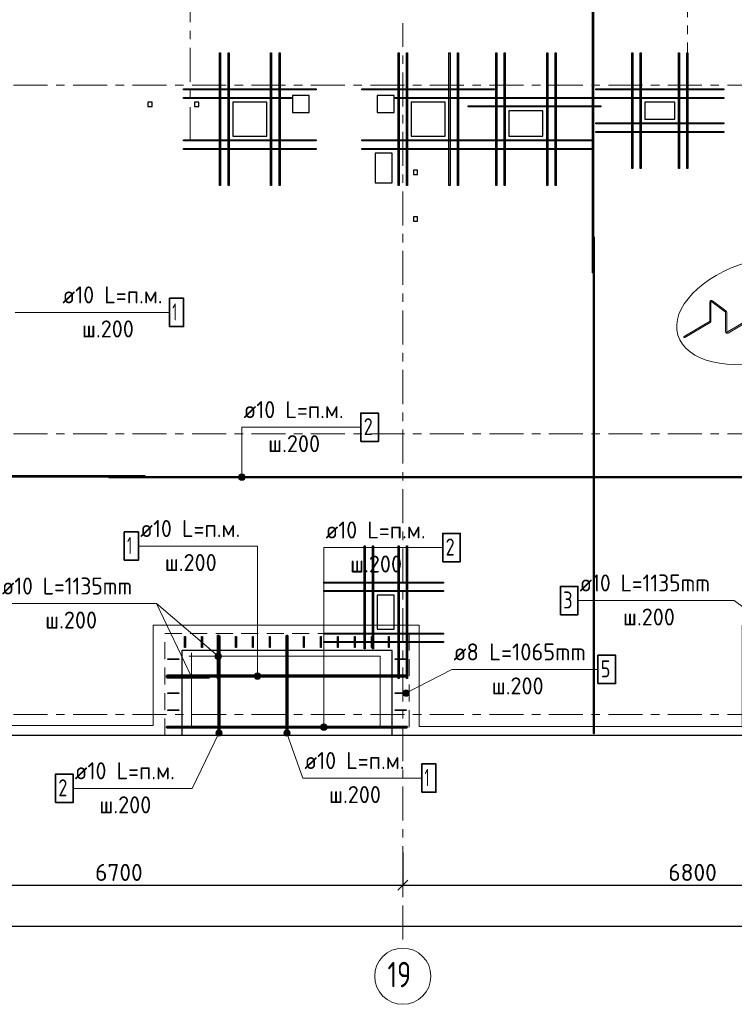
# Model space of a CAD drawing. Header units: metres. Extents: x -38 to 88, y -15 to 19.
# Tile 13 of 41: x 44 to 52, y -3 to 8. Entities that reach past the tile are written whole.
import ezdxf

# ---------------------------------------------------------------- set-up
doc = ezdxf.new("R2010")
doc.units = ezdxf.units.M
doc.header["$PDMODE"] = 65
for name, pattern in [('______11', [0.5, 0.4, -0.05, 0, -0.05]), ('______2', [0.27, 0.2, -0.07]), ('______5', [1.1, 0.8, -0.1, 0.1, -0.1])]:
    doc.linetypes.add(name, pattern=pattern)
for name, color, linetype, lineweight in [('XR$2$Осевая линия (1)', 7, '______5', 13), ('XR$2$Размерная линия (1)', 7, 'Continuous', 13), ('XR$3$Арм. стержнями верхней зоны', 180, 'Continuous', 35), ('XR$3$Арм. стержнями нижней зоны', 180, 'Continuous', 35), ('XR$3$Арм.стержн. Арматура края', 96, 'Continuous', 35), ('XR$3$Арм.стержн. Доп. арматура', 180, 'Continuous', 35), ('XR$3$Арм.стержн. Хомут', 240, 'Continuous', 35), ('XR$3$ВК__отв в полу 1-2 эт', 220, 'Continuous', 25), ('XR$3$Перекрытие (1)', 7, 'Continuous', 35), ('XR$3$Перекрытие (2)', 7, 'Continuous', 35), ('XR$3$Текст_ примечание', 7, 'Continuous', 13)]:
    doc.layers.add(name, color=color, linetype=linetype, lineweight=lineweight)
doc.styles.add('ISOCPEUR', font='txt')
doc.dimstyles.new('DIMSTYLE_3', dxfattribs={"dimtxt": 0.2, "dimasz": 0.2, "dimexe": 0, "dimexo": 0, "dimgap": 0.1, "dimtad": 2, "dimdec": 0, "dimlfac": 1000, "dimrnd": 5, "dimzin": 12, "dimdsep": 46, "dimtxsty": 'ISOCPEUR', "dimblk1": 'ALL_ML_STRICH', "dimblk2": 'ALL_ML_STRICH', "dimsah": 1, "dimcen": 0, "dimclrd": 7, "dimclre": 256, "dimclrt": 7, "dimadec": 0, "dimazin": 0, "dimtfac": 1, "dimtdec": 0, "dimtix": 1, "dimtmove": 2, "dimatfit": 3, "dimfxl": 0, "dimtzin": 0, "dimlwd": 0, "dimlwe": -3, "dimarcsym": 0})

# ---------------------------------------------------------------- blocks, each defined once
blk = doc.blocks.new('ALL_ML_STRICH')
at = {"color": 0, "linetype": 'ByBlock', "lineweight": -2}
for p, q in [((-1, 0), (0.5, 0)), ((-0.3, -0.3), (0.3, 0.3)), ((0, -0.5), (0, 0.5))]:
    blk.add_line(p, q, dxfattribs=at)
blk = doc.blocks.new('*D15')
at = {"layer": 'DEFPOINTS', "color": 7, "linetype": 'Continuous', "lineweight": 13, "transparency": 33554687}
for p in [(41.45, -1.575), (48.15, -1.606), (41.45, -2.009)]:
    blk.add_point(p, dxfattribs=at)
at = {"layer": 'XR$2$Размерная линия (1)', "color": 9, "linetype": 'Continuous', "lineweight": -2, "true_color": 0xc7c7c7, "transparency": 33554687}
for p, q in [((41.45, -1.595), (41.45, -2.009)), ((48.15, -1.626), (48.15, -2.009))]:
    blk.add_line(p, q, dxfattribs=at)
at = {"layer": 'XR$2$Размерная линия (1)', "color": 7, "linetype": 'Continuous', "lineweight": -2, "transparency": 33554687}
blk.add_line((41.45, -2.009), (48.15, -2.009), dxfattribs=at)
at = {"layer": 'XR$2$Размерная линия (1)', "color": 7, "linetype": 'Continuous', "lineweight": 13, "transparency": 33554687, "xscale": 0.2, "yscale": 0.2, "zscale": 0.2, "rotation": 180}
blk.add_blockref('ALL_ML_STRICH', (41.45, -2.009), dxfattribs=at)
at = {"layer": 'XR$2$Размерная линия (1)', "color": 7, "linetype": 'Continuous', "lineweight": 13, "transparency": 33554687, "xscale": 0.2, "yscale": 0.2, "zscale": 0.2}
blk.add_blockref('ALL_ML_STRICH', (48.15, -2.009), dxfattribs=at)
at = {"layer": 'XR$2$Размерная линия (1)', "color": 7, "linetype": 'Continuous', "lineweight": 13, "transparency": 33554687, "insert": (44.81, -1.859), "char_height": 0.2, "width": 0.8, "attachment_point": 5, "style": 'ISOCPEUR'}
blk.add_mtext('\\A1;{6700}', dxfattribs=at)
blk = doc.blocks.new('*D16')
at = {"layer": 'DEFPOINTS', "color": 7, "linetype": 'Continuous', "lineweight": 13, "transparency": 33554687}
for p in [(54.95, -1.403), (48.15, -1.606), (48.15, -2.009)]:
    blk.add_point(p, dxfattribs=at)
at = {"layer": 'XR$2$Размерная линия (1)', "color": 9, "linetype": 'Continuous', "lineweight": -2, "true_color": 0xc7c7c7, "transparency": 33554687}
for p, q in [((54.95, -1.423), (54.95, -2.009)), ((48.15, -1.626), (48.15, -2.009))]:
    blk.add_line(p, q, dxfattribs=at)
at = {"layer": 'XR$2$Размерная линия (1)', "color": 7, "linetype": 'Continuous', "lineweight": -2, "transparency": 33554687}
blk.add_line((48.15, -2.009), (54.95, -2.009), dxfattribs=at)
at = {"layer": 'XR$2$Размерная линия (1)', "color": 7, "linetype": 'Continuous', "lineweight": 13, "transparency": 33554687, "xscale": 0.2, "yscale": 0.2, "zscale": 0.2, "rotation": 180}
blk.add_blockref('ALL_ML_STRICH', (48.15, -2.009), dxfattribs=at)
at = {"layer": 'XR$2$Размерная линия (1)', "color": 7, "linetype": 'Continuous', "lineweight": 13, "transparency": 33554687, "xscale": 0.2, "yscale": 0.2, "zscale": 0.2}
blk.add_blockref('ALL_ML_STRICH', (54.95, -2.009), dxfattribs=at)
at = {"layer": 'XR$2$Размерная линия (1)', "color": 7, "linetype": 'Continuous', "lineweight": 13, "transparency": 33554687, "insert": (51.56, -1.859), "char_height": 0.2, "width": 0.8, "attachment_point": 5, "style": 'ISOCPEUR'}
blk.add_mtext('\\A1;{6800}', dxfattribs=at)
blk = doc.blocks.new('*D18')
at = {"layer": 'DEFPOINTS', "color": 7, "linetype": 'Continuous', "lineweight": 13, "transparency": 33554687}
for p in [(0.5, -2.363), (61.6, -2.4), (0.5, -2.49)]:
    blk.add_point(p, dxfattribs=at)
at = {"layer": 'XR$2$Размерная линия (1)', "color": 9, "linetype": 'Continuous', "lineweight": -2, "true_color": 0xc7c7c7, "transparency": 33554687}
for p, q in [((0.5, -2.383), (0.5, -2.49)), ((61.6, -2.42), (61.6, -2.49))]:
    blk.add_line(p, q, dxfattribs=at)
at = {"layer": 'XR$2$Размерная линия (1)', "color": 7, "linetype": 'Continuous', "lineweight": -2, "transparency": 33554687}
blk.add_line((0.5, -2.49), (61.6, -2.49), dxfattribs=at)
at = {"layer": 'XR$2$Размерная линия (1)', "color": 7, "linetype": 'Continuous', "lineweight": 13, "transparency": 33554687, "xscale": 0.2, "yscale": 0.2, "zscale": 0.2, "rotation": 180}
blk.add_blockref('ALL_ML_STRICH', (0.5, -2.49), dxfattribs=at)
at = {"layer": 'XR$2$Размерная линия (1)', "color": 7, "linetype": 'Continuous', "lineweight": 13, "transparency": 33554687, "xscale": 0.2, "yscale": 0.2, "zscale": 0.2}
blk.add_blockref('ALL_ML_STRICH', (61.6, -2.49), dxfattribs=at)
at = {"layer": 'XR$2$Размерная линия (1)', "color": 7, "linetype": 'Continuous', "lineweight": 13, "transparency": 33554687, "insert": (31.1, -2.34), "char_height": 0.2, "width": 1, "attachment_point": 5, "style": 'ISOCPEUR'}
blk.add_mtext('\\A1;{61100}', dxfattribs=at)

msp = doc.modelspace()

# ---------------------------------------------------------------- hatches: boundary and pattern name
at = {"layer": 'XR$3$Арм. стержнями верхней зоны', "linetype": 'Continuous', "lineweight": 13, "transparency": 33554687}
for points in [[(46.2885, 2.8088), (46.224, 2.8088), (46.2187, 2.79)], [(46.2885, 2.8088), (46.2187, 2.79), (46.2937, 2.79)], [(46.2937, 2.79), (46.2187, 2.79), (46.224, 2.7713)], [(46.275, 2.8223), (46.2375, 2.8223), (46.224, 2.8088)], [(46.275, 2.8223), (46.224, 2.8088), (46.2885, 2.8088)], [(46.2937, 2.79), (46.224, 2.7713), (46.2885, 2.7713)], [(46.2375, 2.8223), (46.275, 2.8223), (46.2562, 2.8275)], [(46.2885, 2.7713), (46.224, 2.7713), (46.2375, 2.7578)], [(46.2885, 2.7713), (46.2375, 2.7578), (46.275, 2.7578)], [(46.275, 2.7578), (46.2375, 2.7578), (46.2562, 2.7525)], [(47.2018, -0.1178), (47.2393, -0.1178), (47.2205, -0.1125)], [(45.9503, -0.2227), (46.0212, -0.2364), (45.9538, -0.2036)], [(45.9565, -0.2408), (46.0083, -0.251), (45.9503, -0.2227)], [(45.9503, -0.2227), (46.0083, -0.251), (46.0212, -0.2364)], [(45.9538, -0.2036), (46.0247, -0.2173), (45.9667, -0.189)], [(45.9538, -0.2036), (46.0212, -0.2364), (46.0247, -0.2173)], [(45.9667, -0.189), (46.0185, -0.1992), (45.9848, -0.1828)], [(45.9667, -0.189), (46.0247, -0.2173), (46.0185, -0.1992)], [(45.9848, -0.1828), (46.0185, -0.1992), (46.0039, -0.1863)], [(47.2528, -0.1313), (47.1883, -0.1313), (47.183, -0.15)], [(47.2528, -0.1313), (47.183, -0.15), (47.258, -0.15)], [(47.258, -0.15), (47.183, -0.15), (47.1883, -0.1688)], [(47.2393, -0.1178), (47.2018, -0.1178), (47.1883, -0.1313)], [(47.2393, -0.1178), (47.1883, -0.1313), (47.2528, -0.1313)], [(47.258, -0.15), (47.1883, -0.1688), (47.2528, -0.1688)], [(47.2528, -0.1688), (47.1883, -0.1688), (47.2018, -0.1822)], [(47.2528, -0.1688), (47.2018, -0.1822), (47.2393, -0.1822)], [(47.2393, -0.1822), (47.2018, -0.1822), (47.2205, -0.1875)], [(45.9902, -0.2572), (45.9565, -0.2408), (45.9711, -0.2537)], [(45.9565, -0.2408), (45.9902, -0.2572), (46.0083, -0.251)]]:
    msp.add_hatch(color=7, dxfattribs=at).paths.add_polyline_path(points)
at = {"layer": 'XR$3$Арм. стержнями нижней зоны', "linetype": 'Continuous', "lineweight": 13, "transparency": 33554687}
for points in [[(46.4722, 0.4687), (46.4077, 0.4687), (46.4024, 0.45)], [(46.4722, 0.4687), (46.4024, 0.45), (46.4774, 0.45)], [(46.4587, 0.4822), (46.4212, 0.4822), (46.4077, 0.4687)], [(46.4587, 0.4822), (46.4077, 0.4687), (46.4722, 0.4687)], [(46.4212, 0.4822), (46.4587, 0.4822), (46.4399, 0.4875)], [(46.4774, 0.45), (46.4024, 0.45), (46.4077, 0.4312)], [(46.4774, 0.45), (46.4077, 0.4312), (46.4722, 0.4312)], [(46.4722, 0.4312), (46.4077, 0.4312), (46.4212, 0.4178)], [(46.4722, 0.4312), (46.4212, 0.4178), (46.4587, 0.4178)], [(46.4587, 0.4178), (46.4212, 0.4178), (46.4399, 0.4125)], [(46.7509, -0.2129), (46.8118, -0.1917), (46.7946, -0.1834)], [(46.7509, -0.2129), (46.7946, -0.1834), (46.7592, -0.1957)], [(46.7521, -0.2324), (46.8118, -0.1917), (46.7509, -0.2129)], [(46.7521, -0.2324), (46.8229, -0.2076), (46.8118, -0.1917)], [(46.7632, -0.2483), (46.8229, -0.2076), (46.7521, -0.2324)], [(46.7592, -0.1957), (46.7946, -0.1834), (46.7751, -0.1846)], [(46.7632, -0.2483), (46.8241, -0.2271), (46.8229, -0.2076)], [(46.7804, -0.2566), (46.8241, -0.2271), (46.7632, -0.2483)], [(46.7804, -0.2566), (46.8158, -0.2443), (46.8241, -0.2271)], [(46.8158, -0.2443), (46.7804, -0.2566), (46.7999, -0.2554)]]:
    msp.add_hatch(color=7, dxfattribs=at).paths.add_polyline_path(points)
at = {"layer": 'XR$3$Арм.стержн. Арматура края', "linetype": 'Continuous', "lineweight": 13, "transparency": 33554687}
for points in [[(45.9408, 0.6891), (45.9652, 0.7176), (45.949, 0.7068)], [(45.9652, 0.7176), (45.9408, 0.6891), (45.9423, 0.6701)], [(45.9652, 0.7176), (45.9423, 0.6701), (45.9842, 0.7191)], [(45.9842, 0.7191), (45.9423, 0.6701), (45.9531, 0.6539)], [(45.9842, 0.7191), (45.9531, 0.6539), (46.0019, 0.7109)], [(46.0019, 0.7109), (45.9531, 0.6539), (45.9708, 0.6457)], [(46.0019, 0.7109), (45.9708, 0.6457), (46.0127, 0.6948)], [(46.0127, 0.6948), (45.9708, 0.6457), (45.9898, 0.6472)], [(46.0127, 0.6948), (45.9898, 0.6472), (46.0142, 0.6757)], [(46.0142, 0.6757), (45.9898, 0.6472), (46.006, 0.6581)]]:
    msp.add_hatch(color=7, dxfattribs=at).paths.add_polyline_path(points)
at = {"layer": 'XR$3$Арм.стержн. Хомут', "linetype": 'Continuous', "lineweight": 13, "transparency": 33554687}
for points in [[(48.1851, 0.2127), (48.1556, 0.2701), (48.1497, 0.2519)], [(48.1851, 0.2127), (48.1497, 0.2519), (48.1669, 0.2186)], [(48.1669, 0.2186), (48.1497, 0.2519), (48.1537, 0.2328)], [(48.2042, 0.2167), (48.1698, 0.2833), (48.1556, 0.2701)], [(48.2042, 0.2167), (48.1556, 0.2701), (48.1851, 0.2127)], [(48.2184, 0.2299), (48.1889, 0.2873), (48.1698, 0.2833)], [(48.2184, 0.2299), (48.1698, 0.2833), (48.2042, 0.2167)], [(48.2243, 0.2481), (48.2071, 0.2814), (48.1889, 0.2873)], [(48.2243, 0.2481), (48.1889, 0.2873), (48.2184, 0.2299)], [(48.2071, 0.2814), (48.2243, 0.2481), (48.2203, 0.2672)]]:
    msp.add_hatch(color=7, dxfattribs=at).paths.add_polyline_path(points)

# ---------------------------------------------------------------- linework, layer by layer
at = {"layer": 'XR$2$Осевая линия (1)', "color": 253, "linetype": '______11', "lineweight": 13, "true_color": 0xa0a0a0, "transparency": 33554687}
for p, q in [((45.65, 6.74), (45.65, 18.35)), ((51.5, 6.8), (51.5, 18.35)), ((48.15, -2.65), (48.15, 8.13)), ((-2.63, 7.4), (62.6, 7.4)), ((-2.63, 3.3), (62.6, 3.3)), ((-2.63, 0), (62.6, 0))]:
    msp.add_line(p, q, dxfattribs=at)
at = {"layer": 'XR$2$Осевая линия (1)', "color": 7, "linetype": 'Continuous', "lineweight": 13, "transparency": 33554687}
msp.add_circle((48.1504, -3.0799), 0.3304, dxfattribs=at)
at = {"layer": 'XR$3$Арм. стержнями верхней зоны', "color": 7, "linetype": 'Continuous', "lineweight": 13, "transparency": 33554687}
for p, q in [((46.2562, 3.3771), (47.6562, 3.3771)), ((46.2562, 3.3771), (46.2562, 2.79)), ((46.2187, 2.79), (46.2187, 2.79)), ((46.2562, 2.8275), (46.2562, 2.8275)), ((46.2937, 2.79), (46.2937, 2.79)), ((46.2562, 2.7525), (46.2562, 2.7525)), ((47.2205, 1.9615), (48.6205, 1.9615)), ((47.2205, 1.9615), (47.2205, -0.15)), ((47.2205, -0.1125), (47.2205, -0.1125)), ((45.67, -0.8708), (45.9875, -0.22)), ((45.9538, -0.2036), (45.9538, -0.2036)), ((46.0039, -0.1863), (46.0039, -0.1863)), ((47.183, -0.15), (47.183, -0.15)), ((47.2205, -0.1875), (47.2205, -0.1875)), ((47.258, -0.15), (47.258, -0.15)), ((45.9711, -0.2537), (45.9711, -0.2537)), ((46.0212, -0.2364), (46.0212, -0.2364)), ((44.27, -0.8708), (45.67, -0.8708))]:
    msp.add_line(p, q, dxfattribs=at)
at = {"layer": 'XR$3$Арм. стержнями верхней зоны', "color": 4, "linetype": 'Continuous', "lineweight": 35, "transparency": 33554687}
for points in [[(50.3925, 16.625), (50.3925, 5.195), (50.3825, 5.195), (50.3825, 16.625), (50.3925, 16.625)], [(50.4025, 5.615), (50.4025, -0.225), (50.3925, -0.225), (50.3925, 5.615), (50.4025, 5.615)], [(45.115, 2.795), (33.415, 2.795), (33.415, 2.805), (45.115, 2.805), (45.115, 2.795)], [(56.395, 2.785), (44.695, 2.785), (44.695, 2.795), (56.395, 2.795), (56.395, 2.785)]]:
    msp.add_lwpolyline(points, dxfattribs=at)
at = {"layer": 'XR$3$Арм. стержнями верхней зоны', "color": 7, "linetype": 'Continuous', "lineweight": 35, "transparency": 33554687}
for points in [[(47.6562, 3.2104), (47.8629, 3.2104), (47.8629, 3.5437), (47.6562, 3.5437), (47.6562, 3.2104)], [(48.6205, 1.7948), (48.8272, 1.7948), (48.8272, 2.1282), (48.6205, 2.1282), (48.6205, 1.7948)], [(44.0633, -1.0375), (44.27, -1.0375), (44.27, -0.7041), (44.0633, -0.7041), (44.0633, -1.0375)]]:
    msp.add_lwpolyline(points, dxfattribs=at)
at = {"layer": 'XR$3$Арм. стержнями верхней зоны', "color": 4, "linetype": 'Continuous', "lineweight": 50, "transparency": 33554687}
for points in [[(45.9925, 0.925), (45.9925, -0.225), (45.9825, -0.225), (45.9825, 0.925), (45.9925, 0.925)], [(48.2, -0.155), (45.375, -0.155), (45.375, -0.145), (48.2, -0.145), (48.2, -0.155)]]:
    msp.add_lwpolyline(points, dxfattribs=at)
at = {"layer": 'XR$3$Арм. стержнями верхней зоны', "color": 7, "linetype": 'Continuous', "lineweight": 13, "transparency": 33554687}
for centre in [(46.2562, 2.79), (47.2205, -0.15), (45.9875, -0.22)]:
    msp.add_circle(centre, 0.0375, dxfattribs=at)
at = {"layer": 'XR$3$Арм. стержнями нижней зоны', "color": 7, "linetype": 'Continuous', "lineweight": 13, "transparency": 33554687}
for p, q in [((44.1251, 4.7265), (43.5875, 4.7265)), ((44.1251, 4.7265), (45.4051, 4.7265)), ((45.0399, 1.9788), (46.4399, 1.9788)), ((46.4399, 1.9788), (46.4399, 0.45)), ((46.4399, 0.4875), (46.4399, 0.4875)), ((46.4024, 0.45), (46.4024, 0.45)), ((46.4399, 0.4125), (46.4399, 0.4125)), ((46.4774, 0.45), (46.4774, 0.45)), ((46.7751, -0.1846), (46.7751, -0.1846)), ((46.9726, -0.7503), (46.7875, -0.22)), ((46.8229, -0.2076), (46.8229, -0.2076)), ((46.7521, -0.2324), (46.7521, -0.2324)), ((46.7999, -0.2554), (46.7999, -0.2554)), ((46.9726, -0.7503), (48.3726, -0.7503))]:
    msp.add_line(p, q, dxfattribs=at)
at = {"layer": 'XR$3$Арм. стержнями нижней зоны', "color": 7, "linetype": 'Continuous', "lineweight": 35, "transparency": 33554687}
for points in [[(45.4051, 4.5599), (45.5717, 4.5599), (45.5717, 4.8932), (45.4051, 4.8932), (45.4051, 4.5599)], [(44.8733, 1.8121), (45.0399, 1.8121), (45.0399, 2.1455), (44.8733, 2.1455), (44.8733, 1.8121)], [(48.3726, -0.917), (48.5393, -0.917), (48.5393, -0.5836), (48.3726, -0.5836), (48.3726, -0.917)]]:
    msp.add_lwpolyline(points, dxfattribs=at)
at = {"layer": 'XR$3$Арм. стержнями нижней зоны', "color": 4, "linetype": 'Continuous', "lineweight": 50, "transparency": 33554687}
for points in [[(46.7825, -0.225), (46.7825, 0.925), (46.7925, 0.925), (46.7925, -0.225), (46.7825, -0.225)], [(48.2, 0.445), (45.375, 0.445), (45.375, 0.455), (48.2, 0.455), (48.2, 0.445)]]:
    msp.add_lwpolyline(points, dxfattribs=at)
at = {"layer": 'XR$3$Арм. стержнями нижней зоны', "color": 7, "linetype": 'Continuous', "lineweight": 13, "transparency": 33554687}
for centre in [(46.4399, 0.45), (46.7875, -0.22)]:
    msp.add_circle(centre, 0.0375, dxfattribs=at)
at = {"layer": 'XR$3$Арм.стержн. Арматура края', "color": 7, "linetype": 'Continuous', "lineweight": 13, "transparency": 33554687}
for p, q in [((43.412, 1.3024), (45.252, 1.3024)), ((45.252, 1.3024), (45.9775, 0.6824)), ((50.2114, 1.3384), (52.0514, 1.3384)), ((52.0514, 1.3384), (52.94, 0.6701)), ((45.949, 0.7068), (45.949, 0.7068)), ((46.0019, 0.7109), (46.0019, 0.7109)), ((45.9531, 0.6539), (45.9531, 0.6539)), ((46.006, 0.6581), (46.006, 0.6581))]:
    msp.add_line(p, q, dxfattribs=at)
at = {"layer": 'XR$3$Арм.стержн. Арматура края', "color": 7, "linetype": 'Continuous', "lineweight": 35, "transparency": 33554687}
msp.add_lwpolyline([(50.0048, 1.1718), (50.2114, 1.1718), (50.2114, 1.5051), (50.0048, 1.5051), (50.0048, 1.1718)], dxfattribs=at)
at = {"layer": 'XR$3$Арм.стержн. Арматура края', "color": 4, "linetype": 'Continuous', "lineweight": 50, "transparency": 33554687}
for points in [[(45.9825, 0.925), (45.9825, 0.425), (45.9725, 0.425), (45.9725, 0.925), (45.9825, 0.925)], [(45.375, 0.445), (45.875, 0.445), (45.875, 0.435), (45.375, 0.435), (45.375, 0.445)]]:
    msp.add_lwpolyline(points, dxfattribs=at)
at = {"layer": 'XR$3$Арм.стержн. Арматура края', "color": 7, "linetype": 'Continuous', "lineweight": 13, "transparency": 33554687}
msp.add_circle((45.9775, 0.6824), 0.0375, dxfattribs=at)
at = {"layer": 'XR$3$Арм.стержн. Доп. арматура', "color": 34, "linetype": 'Continuous', "lineweight": 25, "transparency": 33554687}
for points in [[(45.994, 6.22), (45.994, 7.78), (46.006, 7.78), (46.006, 6.22), (45.994, 6.22)], [(45.994, 6.22), (45.994, 7.78), (46.006, 7.78), (46.006, 6.22), (45.994, 6.22)], [(46.094, 6.22), (46.094, 7.78), (46.106, 7.78), (46.106, 6.22), (46.094, 6.22)], [(46.094, 6.22), (46.094, 7.78), (46.106, 7.78), (46.106, 6.22), (46.094, 6.22)], [(46.594, 6.22), (46.594, 7.78), (46.606, 7.78), (46.606, 6.22), (46.594, 6.22)], [(46.594, 6.22), (46.594, 7.78), (46.606, 7.78), (46.606, 6.22), (46.594, 6.22)], [(46.694, 6.22), (46.694, 7.78), (46.706, 7.78), (46.706, 6.22), (46.694, 6.22)], [(46.694, 6.22), (46.694, 7.78), (46.706, 7.78), (46.706, 6.22), (46.694, 6.22)], [(48.094, 6.22), (48.094, 7.78), (48.106, 7.78), (48.106, 6.22), (48.094, 6.22)], [(48.094, 6.22), (48.094, 7.78), (48.106, 7.78), (48.106, 6.22), (48.094, 6.22)], [(48.194, 6.22), (48.194, 7.78), (48.206, 7.78), (48.206, 6.22), (48.194, 6.22)], [(48.194, 6.22), (48.194, 7.78), (48.206, 7.78), (48.206, 6.22), (48.194, 6.22)], [(48.694, 6.22), (48.694, 7.78), (48.706, 7.78), (48.706, 6.22), (48.694, 6.22)], [(48.694, 6.22), (48.694, 7.78), (48.706, 7.78), (48.706, 6.22), (48.694, 6.22)], [(48.794, 6.22), (48.794, 7.78), (48.806, 7.78), (48.806, 6.22), (48.794, 6.22)], [(48.794, 6.22), (48.794, 7.78), (48.806, 7.78), (48.806, 6.22), (48.794, 6.22)], [(49.244, 6.22), (49.244, 7.78), (49.256, 7.78), (49.256, 6.22), (49.244, 6.22)], [(49.244, 6.22), (49.244, 7.78), (49.256, 7.78), (49.256, 6.22), (49.244, 6.22)], [(49.344, 6.22), (49.344, 7.78), (49.356, 7.78), (49.356, 6.22), (49.344, 6.22)], [(49.344, 6.22), (49.344, 7.78), (49.356, 7.78), (49.356, 6.22), (49.344, 6.22)], [(49.844, 6.22), (49.844, 7.78), (49.856, 7.78), (49.856, 6.22), (49.844, 6.22)], [(49.844, 6.22), (49.844, 7.78), (49.856, 7.78), (49.856, 6.22), (49.844, 6.22)], [(49.944, 6.22), (49.944, 7.78), (49.956, 7.78), (49.956, 6.22), (49.944, 6.22)], [(49.944, 6.22), (49.944, 7.78), (49.956, 7.78), (49.956, 6.22), (49.944, 6.22)], [(50.844, 6.42), (50.844, 7.78), (50.856, 7.78), (50.856, 6.42), (50.844, 6.42)], [(50.844, 6.42), (50.844, 7.78), (50.856, 7.78), (50.856, 6.42), (50.844, 6.42)], [(50.944, 6.42), (50.944, 7.78), (50.956, 7.78), (50.956, 6.42), (50.944, 6.42)], [(50.944, 6.42), (50.944, 7.78), (50.956, 7.78), (50.956, 6.42), (50.944, 6.42)], [(51.394, 6.42), (51.394, 7.78), (51.406, 7.78), (51.406, 6.42), (51.394, 6.42)], [(51.394, 6.42), (51.394, 7.78), (51.406, 7.78), (51.406, 6.42), (51.394, 6.42)], [(51.494, 6.42), (51.494, 7.78), (51.506, 7.78), (51.506, 6.42), (51.494, 6.42)], [(51.494, 6.42), (51.494, 7.78), (51.506, 7.78), (51.506, 6.42), (51.494, 6.42)], [(47.13, 7.344), (45.57, 7.344), (45.57, 7.356), (47.13, 7.356), (47.13, 7.344)], [(47.13, 7.344), (45.57, 7.344), (45.57, 7.356), (47.13, 7.356), (47.13, 7.344)], [(49.23, 7.344), (47.67, 7.344), (47.67, 7.356), (49.23, 7.356), (49.23, 7.344)], [(49.23, 7.344), (47.67, 7.344), (47.67, 7.356), (49.23, 7.356), (49.23, 7.344)], [(51.93, 7.344), (50.42, 7.344), (50.42, 7.356), (51.93, 7.356), (51.93, 7.344)], [(51.93, 7.344), (50.42, 7.344), (50.42, 7.356), (51.93, 7.356), (51.93, 7.344)], [(46.84, 7.244), (45.57, 7.244), (45.57, 7.256), (46.84, 7.256), (46.84, 7.244)], [(46.84, 7.244), (45.57, 7.244), (45.57, 7.256), (46.84, 7.256), (46.84, 7.244)], [(49.23, 7.244), (48.06, 7.244), (48.06, 7.256), (49.23, 7.256), (49.23, 7.244)], [(49.23, 7.244), (48.06, 7.244), (48.06, 7.256), (49.23, 7.256), (49.23, 7.244)], [(48.92, 7.256), (50.48, 7.256), (50.48, 7.244), (48.92, 7.244), (48.92, 7.256)], [(48.92, 7.256), (50.48, 7.256), (50.48, 7.244), (48.92, 7.244), (48.92, 7.256)], [(51.93, 7.244), (50.42, 7.244), (50.42, 7.256), (51.93, 7.256), (51.93, 7.244)], [(51.93, 7.244), (50.42, 7.244), (50.42, 7.256), (51.93, 7.256), (51.93, 7.244)], [(48.92, 7.156), (50.48, 7.156), (50.48, 7.144), (48.92, 7.144), (48.92, 7.156)], [(48.92, 7.156), (50.48, 7.156), (50.48, 7.144), (48.92, 7.144), (48.92, 7.156)], [(51.93, 6.944), (50.42, 6.944), (50.42, 6.956), (51.93, 6.956), (51.93, 6.944)], [(51.93, 6.944), (50.42, 6.944), (50.42, 6.956), (51.93, 6.956), (51.93, 6.944)], [(51.93, 6.844), (50.42, 6.844), (50.42, 6.856), (51.93, 6.856), (51.93, 6.844)], [(51.93, 6.844), (50.42, 6.844), (50.42, 6.856), (51.93, 6.856), (51.93, 6.844)], [(47.13, 6.744), (45.57, 6.744), (45.57, 6.756), (47.13, 6.756), (47.13, 6.744)], [(47.13, 6.744), (45.57, 6.744), (45.57, 6.756), (47.13, 6.756), (47.13, 6.744)], [(50.38, 6.744), (47.67, 6.744), (47.67, 6.756), (50.38, 6.756), (50.38, 6.744)], [(50.38, 6.744), (47.67, 6.744), (47.67, 6.756), (50.38, 6.756), (50.38, 6.744)], [(47.13, 6.644), (45.57, 6.644), (45.57, 6.656), (47.13, 6.656), (47.13, 6.644)], [(47.13, 6.644), (45.57, 6.644), (45.57, 6.656), (47.13, 6.656), (47.13, 6.644)], [(50.38, 6.644), (47.67, 6.644), (47.67, 6.656), (50.38, 6.656), (50.38, 6.644)], [(50.38, 6.644), (47.67, 6.644), (47.67, 6.656), (50.38, 6.656), (50.38, 6.644)], [(47.694, 0.77), (47.694, 1.98), (47.706, 1.98), (47.706, 0.77), (47.694, 0.77)], [(47.694, 0.77), (47.694, 1.98), (47.706, 1.98), (47.706, 0.77), (47.694, 0.77)], [(47.794, 0.77), (47.794, 1.98), (47.806, 1.98), (47.806, 0.77), (47.794, 0.77)], [(47.794, 0.77), (47.794, 1.98), (47.806, 1.98), (47.806, 0.77), (47.794, 0.77)], [(48.094, 0.42), (48.094, 1.98), (48.106, 1.98), (48.106, 0.42), (48.094, 0.42)], [(48.094, 0.42), (48.094, 1.98), (48.106, 1.98), (48.106, 0.42), (48.094, 0.42)], [(48.194, 0.42), (48.194, 1.98), (48.206, 1.98), (48.206, 0.42), (48.194, 0.42)], [(48.194, 0.42), (48.194, 1.98), (48.206, 1.98), (48.206, 0.42), (48.194, 0.42)], [(48.63, 1.544), (47.22, 1.544), (47.22, 1.556), (48.63, 1.556), (48.63, 1.544)], [(48.63, 1.544), (47.22, 1.544), (47.22, 1.556), (48.63, 1.556), (48.63, 1.544)], [(48.63, 1.444), (47.22, 1.444), (47.22, 1.456), (48.63, 1.456), (48.63, 1.444)], [(48.63, 1.444), (47.22, 1.444), (47.22, 1.456), (48.63, 1.456), (48.63, 1.444)], [(48.63, 0.944), (47.22, 0.944), (47.22, 0.956), (48.63, 0.956), (48.63, 0.944)], [(48.63, 0.944), (47.22, 0.944), (47.22, 0.956), (48.63, 0.956), (48.63, 0.944)], [(48.63, 0.844), (47.22, 0.844), (47.22, 0.856), (48.63, 0.856), (48.63, 0.844)], [(48.63, 0.844), (47.22, 0.844), (47.22, 0.856), (48.63, 0.856), (48.63, 0.844)]]:
    msp.add_lwpolyline(points, dxfattribs=at)
at = {"layer": 'XR$3$Арм.стержн. Хомут', "color": 7, "linetype": 'Continuous', "lineweight": 13, "transparency": 33554687}
for p, q in [((48.7268, 0.5279), (48.187, 0.25)), ((48.7268, 0.5279), (50.4468, 0.5279)), ((48.1537, 0.2328), (48.1537, 0.2328)), ((48.1698, 0.2833), (48.1698, 0.2833)), ((48.2203, 0.2672), (48.2203, 0.2672)), ((48.2042, 0.2167), (48.2042, 0.2167))]:
    msp.add_line(p, q, dxfattribs=at)
at = {"layer": 'XR$3$Арм.стержн. Хомут', "color": 40, "linetype": 'Continuous', "lineweight": 25, "transparency": 33554687}
for points in [[(45.5915, 0.9164), (45.5915, 0.7844), (45.5835, 0.7844), (45.5835, 0.9164), (45.5915, 0.9164)], [(45.7915, 0.9164), (45.7915, 0.7844), (45.7835, 0.7844), (45.7835, 0.9164), (45.7915, 0.9164)], [(45.9915, 0.9164), (45.9915, 0.7844), (45.9835, 0.7844), (45.9835, 0.9164), (45.9915, 0.9164)], [(46.1915, 0.9164), (46.1915, 0.7844), (46.1835, 0.7844), (46.1835, 0.9164), (46.1915, 0.9164)], [(46.3915, 0.9164), (46.3915, 0.7844), (46.3835, 0.7844), (46.3835, 0.9164), (46.3915, 0.9164)], [(46.5915, 0.9164), (46.5915, 0.7844), (46.5835, 0.7844), (46.5835, 0.9164), (46.5915, 0.9164)], [(46.7915, 0.9164), (46.7915, 0.7844), (46.7835, 0.7844), (46.7835, 0.9164), (46.7915, 0.9164)], [(46.9915, 0.9164), (46.9915, 0.7844), (46.9835, 0.7844), (46.9835, 0.9164), (46.9915, 0.9164)], [(47.1915, 0.9164), (47.1915, 0.7844), (47.1835, 0.7844), (47.1835, 0.9164), (47.1915, 0.9164)], [(47.3915, 0.9164), (47.3915, 0.7844), (47.3835, 0.7844), (47.3835, 0.9164), (47.3915, 0.9164)], [(47.5915, 0.9164), (47.5915, 0.7844), (47.5835, 0.7844), (47.5835, 0.9164), (47.5915, 0.9164)], [(47.7915, 0.9164), (47.7915, 0.7844), (47.7835, 0.7844), (47.7835, 0.9164), (47.7915, 0.9164)], [(47.9915, 0.9164), (47.9915, 0.7844), (47.9835, 0.7844), (47.9835, 0.9164), (47.9915, 0.9164)], [(45.384, 0.654), (45.516, 0.654), (45.516, 0.646), (45.384, 0.646), (45.384, 0.654)], [(48.191, 0.646), (48.059, 0.646), (48.059, 0.654), (48.191, 0.654), (48.191, 0.646)], [(45.384, 0.454), (45.516, 0.454), (45.516, 0.446), (45.384, 0.446), (45.384, 0.454)], [(48.191, 0.446), (48.059, 0.446), (48.059, 0.454), (48.191, 0.454), (48.191, 0.446)], [(45.384, 0.254), (45.516, 0.254), (45.516, 0.246), (45.384, 0.246), (45.384, 0.254)], [(48.191, 0.246), (48.059, 0.246), (48.059, 0.254), (48.191, 0.254), (48.191, 0.246)], [(45.384, 0.054), (45.516, 0.054), (45.516, 0.046), (45.384, 0.046), (45.384, 0.054)], [(48.191, 0.046), (48.059, 0.046), (48.059, 0.054), (48.191, 0.054), (48.191, 0.046)], [(45.384, -0.146), (45.516, -0.146), (45.516, -0.154), (45.384, -0.154), (45.384, -0.146)], [(48.191, -0.154), (48.059, -0.154), (48.059, -0.146), (48.191, -0.146), (48.191, -0.154)]]:
    msp.add_lwpolyline(points, dxfattribs=at)
at = {"layer": 'XR$3$Арм.стержн. Хомут', "color": 7, "linetype": 'Continuous', "lineweight": 35, "transparency": 33554687}
msp.add_lwpolyline([(50.4468, 0.3612), (50.6535, 0.3612), (50.6535, 0.6945), (50.4468, 0.6945), (50.4468, 0.3612)], dxfattribs=at)
at = {"layer": 'XR$3$Арм.стержн. Хомут', "color": 7, "linetype": 'Continuous', "lineweight": 13, "transparency": 33554687}
msp.add_circle((48.187, 0.25), 0.0375, dxfattribs=at)
at = {"layer": 'XR$3$ВК__отв в полу 1-2 эт', "color": 7, "linetype": 'Continuous', "lineweight": 13, "transparency": 33554687}
msp.add_line((45.6643, 0.44), (45.252, 1.3024), dxfattribs=at)
for points in [[(61.8335, -0.141), (57.8235, -0.141), (57.8235, 1.049), (52.1435, 1.049), (52.1435, -0.141), (48.3435, -0.141), (48.3435, 1.049), (45.2135, 1.049), (45.2135, -0.131), (41.7535, -0.131)], [(45.6343, 0.6824), (47.8843, 0.6824), (47.8843, -0.1476), (45.6643, -0.1476), (45.6643, 0.7224)]]:
    msp.add_lwpolyline(points, dxfattribs=at)
at = {"layer": 'XR$3$Перекрытие (1)', "color": 7, "linetype": 'Continuous', "lineweight": 25, "transparency": 33554687}
for p, q in [((45.15, 7.2), (45.15, 7.15)), ((45.2, 7.2), (45.15, 7.2)), ((45.2, 7.15), (45.2, 7.2)), ((45.7, 7.2), (45.7, 7.15)), ((45.75, 7.2), (45.7, 7.2)), ((45.75, 7.15), (45.75, 7.2)), ((46.15, 7.2), (46.15, 6.8)), ((46.55, 7.2), (46.15, 7.2)), ((46.55, 6.8), (46.55, 7.2)), ((46.8505, 7.28), (46.8505, 7.08)), ((47.0505, 7.28), (46.8505, 7.28)), ((47.0505, 7.08), (47.0505, 7.28)), ((47.8505, 7.28), (47.8505, 7.08)), ((48.0505, 7.28), (47.8505, 7.28)), ((48.0505, 7.08), (48.0505, 7.28)), ((48.25, 7.2), (48.25, 6.8)), ((48.65, 7.2), (48.25, 7.2)), ((48.65, 6.8), (48.65, 7.2)), ((51, 7.2), (51, 7)), ((51.35, 7.2), (51, 7.2)), ((51.35, 7), (51.35, 7.2)), ((45.15, 7.15), (45.2, 7.15)), ((45.7, 7.15), (45.75, 7.15)), ((46.8505, 7.08), (47.0505, 7.08)), ((47.8505, 7.08), (48.0505, 7.08)), ((49.4, 7.1), (49.4, 6.8)), ((49.8, 7.1), (49.4, 7.1)), ((49.8, 6.8), (49.8, 7.1)), ((51, 7), (51.35, 7)), ((46.15, 6.8), (46.55, 6.8)), ((48.25, 6.8), (48.65, 6.8)), ((49.4, 6.8), (49.8, 6.8)), ((47.825, 6.6), (47.825, 6.25)), ((48.025, 6.6), (47.825, 6.6)), ((48.025, 6.25), (48.025, 6.6)), ((48.275, 6.4), (48.275, 6.35)), ((48.325, 6.4), (48.275, 6.4)), ((48.325, 6.35), (48.325, 6.4)), ((48.275, 6.35), (48.325, 6.35)), ((47.825, 6.25), (48.025, 6.25)), ((48.275, 5.85), (48.275, 5.8)), ((48.325, 5.85), (48.275, 5.85)), ((48.275, 5.8), (48.325, 5.8)), ((48.325, 5.8), (48.325, 5.85)), ((47.85, 1.4), (47.85, 1)), ((48.05, 1.4), (47.85, 1.4)), ((48.05, 1), (48.05, 1.4)), ((47.85, 1), (48.05, 1)), ((45.55, 0.75), (45.55, -0.25)), ((48.025, 0.75), (45.55, 0.75)), ((48.025, -0.25), (48.025, 0.75)), ((45.55, -0.25), (41.325, -0.25)), ((52.45, -0.25), (48.025, -0.25))]:
    msp.add_line(p, q, dxfattribs=at)
at = {"layer": 'XR$3$Перекрытие (2)', "color": 7, "linetype": '______2', "lineweight": 18, "transparency": 33554687}
for p, q in [((45.35, -0.25), (45.35, 0.95)), ((45.35, 0.95), (48.225, 0.95)), ((48.225, 0.95), (48.225, -0.25))]:
    msp.add_line(p, q, dxfattribs=at)
at = {"layer": 'XR$3$Перекрытие (2)', "color": 7, "linetype": 'Continuous', "lineweight": 25, "transparency": 33554687}
msp.add_line((48.025, -0.25), (45.55, -0.25), dxfattribs=at)
at = {"layer": 'XR$3$Текст_ примечание', "color": 7, "linetype": 'Continuous', "lineweight": 13, "transparency": 33554687}
for p, q in [((51.7964, 4.864), (51.9532, 4.7454)), ((51.7627, 4.6265), (51.7627, 4.8472)), ((51.7767, 4.6265), (51.7767, 4.8472)), ((51.788, 4.8528), (51.9447, 4.7343)), ((51.9475, 4.5032), (51.9475, 4.7287)), ((51.9615, 4.5032), (51.9615, 4.7287)), ((51.972, 4.4972), (52.2734, 4.6743)), ((51.9791, 4.4851), (52.2805, 4.6622)), ((51.461, 4.4451), (51.7593, 4.6204)), ((51.4681, 4.433), (51.7664, 4.6083))]:
    msp.add_line(p, q, dxfattribs=at)
for centre, radius, start, end in [((51.7837, 4.8472), 0.021, 52.90778, 180), ((51.7837, 4.8472), 0.007, 52.90778, 180), ((51.9405, 4.7287), 0.007, 0, 52.90778), ((51.9405, 4.7287), 0.021, 0, 52.90778), ((51.7557, 4.6265), 0.007, 300.44704, 0), ((51.7557, 4.6265), 0.021, 300.44704, 0), ((51.4646, 4.4391), 0.007, 120.44704, 300.44704), ((51.9685, 4.5032), 0.021, 180, 300.44704), ((51.9685, 4.5032), 0.007, 180, 300.44704)]:
    msp.add_arc(centre, radius, start, end, dxfattribs=at)
msp.add_ellipse((52.3788, 4.7537), major_axis=(0.9918, 0.2925), ratio=0.5719283, dxfattribs=at)

# ---------------------------------------------------------------- texts
at = {"layer": 'XR$2$Осевая линия (1)', "color": 7, "linetype": 'Continuous', "lineweight": 13, "transparency": 33554687, "insert": (47.9704, -3.2104), "char_height": 0.3, "width": 0.472281, "attachment_point": 7, "style": 'ISOCPEUR'}
msp.add_mtext('\\W0.75;19', dxfattribs=at)
at = {"layer": 'XR$3$Арм. стержнями верхней зоны', "color": 7, "linetype": 'Continuous', "lineweight": 25, "transparency": 33554687, "char_height": 0.2, "attachment_point": 7, "style": 'ISOCPEUR'}
for s, insert, width in [('\\W0.94;ø10 L=п.м. ', (46.2762, 3.4837), 1.45377), ('\\W0.78;2', (47.6896, 3.2837), 0.217605), ('\\W0.95;ш.200 ', (46.5662, 3.0837), 0.874664), ('\\W0.94;ø10 L=п.м. ', (47.2405, 2.0682), 1.45377), ('\\W0.78;2', (48.6539, 1.8682), 0.217605), ('\\W0.95;ш.200 ', (47.5305, 1.6682), 0.874664), ('\\W0.94;ø10 L=п.м. ', (44.29, -0.7641), 1.45377), ('\\W0.78;2', (44.0966, -0.9641), 0.217605), ('\\W0.95;ш.200 ', (44.58, -1.1641), 0.874664)]:
    msp.add_mtext(s, dxfattribs=dict(at, insert=insert, width=width))
at = {"layer": 'XR$3$Арм. стержнями нижней зоны', "color": 7, "linetype": 'Continuous', "lineweight": 25, "transparency": 33554687, "char_height": 0.2, "attachment_point": 7, "style": 'ISOCPEUR'}
for s, insert, width in [('\\W0.94;ø10 L=п.м.', (44.1451, 4.8332), 1.333221), ('\\W0.56;1', (45.4384, 4.6332), 0.155556), ('\\W0.95;ш.200 ', (44.3751, 4.4332), 0.874664), ('\\W0.94;ø10 L=п.м. ', (45.0599, 2.0855), 1.45377), ('\\W0.56;1', (44.9066, 1.8855), 0.155555), ('\\W0.95;ш.200 ', (45.3499, 1.6855), 0.874664), ('\\W0.94;ø10 L=п.м. ', (46.9926, -0.6436), 1.45377), ('\\W0.56;1', (48.406, -0.8436), 0.155556), ('\\W0.95;ш.200 ', (47.2826, -1.0436), 0.874664)]:
    msp.add_mtext(s, dxfattribs=dict(at, insert=insert, width=width))
at = {"layer": 'XR$3$Арм.стержн. Арматура края', "color": 7, "linetype": 'Continuous', "lineweight": 25, "transparency": 33554687, "char_height": 0.2, "attachment_point": 7, "style": 'ISOCPEUR'}
for s, insert, width in [('\\W0.92;ø10 L=1135mm ', (50.2314, 1.4451), 1.871128), ('\\W0.92;ø10 L=1135mm ', (43.432, 1.409), 1.871128), ('\\W0.78;3', (50.0381, 1.2451), 0.217605), ('\\W0.95;ш.200 ', (43.942, 1.009), 0.874664), ('\\W0.95;ш.200 ', (50.7414, 1.0451), 0.874664)]:
    msp.add_mtext(s, dxfattribs=dict(at, insert=insert, width=width))
at = {"layer": 'XR$3$Арм.стержн. Хомут', "color": 7, "linetype": 'Continuous', "lineweight": 25, "transparency": 33554687, "char_height": 0.2, "attachment_point": 7, "style": 'ISOCPEUR'}
for s, insert, width in [('\\W0.96;ø8 L=1065mm ', (48.7468, 0.6345), 1.814811), ('\\W0.78;5', (50.4801, 0.4345), 0.217605), ('\\W0.95;ш.200 ', (49.1968, 0.2345), 0.874664)]:
    msp.add_mtext(s, dxfattribs=dict(at, insert=insert, width=width))

# ---------------------------------------------------------------- dimensions: what is measured, and where the dimension line sits
at = {"layer": 'XR$2$Размерная линия (1)', "color": 7, "linetype": 'Continuous', "lineweight": 13, "transparency": 33554687}
for base, p1, p2, picture, middle in [((54.95, -2.009), (48.15, -1.6259), (54.95, -1.4227), '*D16', (51.56, -1.859)), ((48.15, -2.009), (41.45, -1.5948), (48.15, -1.6259), '*D15', (44.81, -1.859)), ((61.6, -2.4901), (0.5, -2.3833), (61.6, -2.4201), '*D18', (31.1, -2.3401))]:
    dim = msp.add_linear_dim(base=base, p1=p1, p2=p2, dimstyle='DIMSTYLE_3', override={"dimpost": '<>', "dimclrd": 7, "dimclre": 9, "dimclrt": 7, "dimlwd": 0, "dimlwe": 65533}, dxfattribs=at)
    dim.commit()
    dim.dimension.update_dxf_attribs({"geometry": picture, "text_midpoint": middle, "dimtype": 160})

doc.saveas('drawing.dxf')
